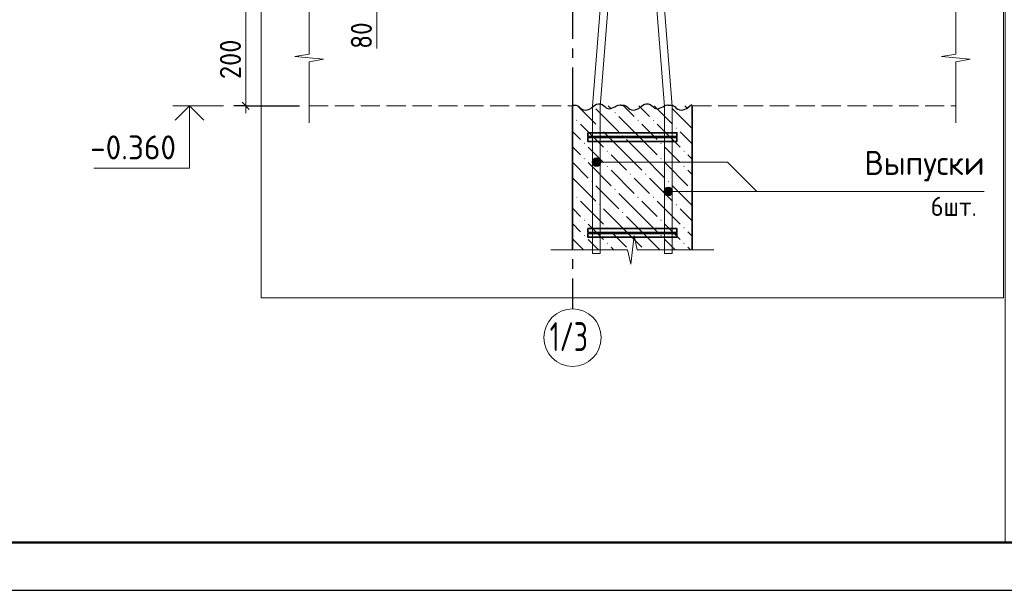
# Model space of a CAD drawing. Header units: millimetres. Extents: x 0 to 42000, y 0 to 29700.
# Tile 5 of 17: x 12714 to 22992, y 0 to 5950. Entities that reach past the tile are written whole.
import ezdxf

# ---------------------------------------------------------------- set-up
doc = ezdxf.new("R2010")
doc.units = ezdxf.units.MM
doc.linetypes.add('______2', pattern=[270, 200, -70])
doc.linetypes.add('______5', pattern=[1100, 800, -100, 100, -100])
for name, color, linetype, lineweight in [('S1 Продольная арматура', 52, 'Continuous', 25), ('Standard', 7, 'Continuous', 25), ('ЖБ Перекрытие верхний уровень', 7, 'Continuous', 18), ('Затяжка', 52, 'Continuous', 25), ('Оси', 7, '______5', 13), ('Позиционная метка диаметр_ шаг', 7, 'Continuous', 13), ('Позиционная метка линия выноска', 7, 'Continuous', 13), ('Примечания', 7, 'Continuous', 13), ('Размерная линия_ общее', 7, 'Continuous', 13), ('Хомут', 52, 'Continuous', 25)]:
    doc.layers.add(name, color=color, linetype=linetype, lineweight=lineweight)
doc.layers.add('ЖБ Пилон', color=7, linetype='______2', lineweight=13, true_color=0xa0a0a0)
doc.styles.add('ISOCPEUR', font='txt')

msp = doc.modelspace()

# ---------------------------------------------------------------- hatches: boundary and pattern name
at = {"layer": 'ЖБ Пилон', "linetype": 'Continuous', "lineweight": 18, "transparency": 33554687}
for points in [[(18923, 4979), (18930, 4986), (18936, 4979), (18930, 4973)], [(19723, 4979), (19730, 4986), (19735, 4981), (19735, 4978), (19730, 4973)], [(18523, 4899), (18530, 4906), (18536, 4899), (18530, 4893)], [(19163, 4899), (19170, 4906), (19176, 4899), (19170, 4893)], [(19323, 4899), (19330, 4906), (19336, 4899), (19330, 4893)], [(18763, 4819), (18770, 4826), (18776, 4819), (18770, 4813)], [(19003, 4739), (19010, 4746), (19016, 4739), (19010, 4733)], [(19563, 4819), (19570, 4826), (19576, 4819), (19570, 4813)], [(18603, 4659), (18610, 4666), (18616, 4659), (18610, 4653)], [(19403, 4659), (19410, 4666), (19416, 4659), (19410, 4653)], [(18843, 4579), (18850, 4586), (18856, 4579), (18850, 4573)], [(19643, 4579), (19650, 4586), (19656, 4579), (19650, 4573)], [(18603, 4499), (18610, 4506), (18616, 4499), (18610, 4493)], [(18843, 4419), (18850, 4426), (18856, 4419), (18850, 4413)], [(19403, 4499), (19410, 4506), (19416, 4499), (19410, 4493)], [(19643, 4419), (19650, 4426), (19656, 4419), (19650, 4413)], [(19083, 4339), (19090, 4346), (19096, 4339), (19090, 4333)], [(19243, 4339), (19250, 4346), (19256, 4339), (19250, 4333)], [(18683, 4259), (18690, 4266), (18696, 4259), (18690, 4253)], [(19483, 4259), (19490, 4266), (19496, 4259), (19490, 4253)], [(18923, 4179), (18930, 4186), (18936, 4179), (18930, 4173)], [(19723, 4179), (19730, 4186), (19735, 4181), (19735, 4178), (19730, 4173)], [(18523, 4099), (18530, 4106), (18536, 4099), (18530, 4093)], [(18763, 4019), (18770, 4026), (18776, 4019), (18770, 4013)], [(19163, 4099), (19170, 4106), (19176, 4099), (19170, 4093)], [(19323, 4099), (19330, 4106), (19336, 4099), (19330, 4093)], [(19563, 4019), (19570, 4026), (19576, 4019), (19570, 4013)], [(19003, 3939), (19010, 3946), (19016, 3939), (19010, 3933)], [(18603, 3859), (18610, 3866), (18616, 3859), (18610, 3853)], [(19403, 3859), (19410, 3866), (19416, 3859), (19410, 3853)], [(18603, 3699), (18610, 3706), (18616, 3699), (18610, 3693)], [(18843, 3779), (18850, 3786), (18856, 3779), (18850, 3773)], [(19403, 3699), (19410, 3706), (19416, 3699), (19410, 3693)], [(19643, 3779), (19650, 3786), (19656, 3779), (19650, 3773)], [(18843, 3619), (18850, 3626), (18856, 3619), (18850, 3613)], [(19643, 3619), (19650, 3626), (19656, 3619), (19650, 3613)]]:
    msp.add_hatch(color=7, dxfattribs=at).paths.add_polyline_path(points, flags=16)
at = {"layer": 'Позиционная метка линия выноска', "linetype": 'Continuous', "lineweight": 13, "transparency": 33554687}
for points in [[(18696, 4441), (18696, 4486), (18690, 4463)], [(18696, 4486), (18712, 4424), (18712, 4502)], [(18696, 4486), (18696, 4441), (18712, 4424)], [(18712, 4502), (18735, 4418), (18735, 4508)], [(18712, 4502), (18712, 4424), (18735, 4418)], [(18735, 4508), (18735, 4418), (18757, 4424)], [(18735, 4508), (18757, 4424), (18757, 4502)], [(18757, 4502), (18757, 4424), (18773, 4441)], [(18757, 4502), (18773, 4441), (18773, 4486)], [(18773, 4486), (18773, 4441), (18780, 4463)], [(19446, 4135), (19446, 4180), (19440, 4158)], [(19446, 4180), (19462, 4119), (19462, 4196)], [(19446, 4180), (19446, 4135), (19462, 4119)], [(19462, 4196), (19485, 4113), (19485, 4203)], [(19462, 4196), (19462, 4119), (19485, 4113)], [(19485, 4203), (19485, 4113), (19507, 4119)], [(19485, 4203), (19507, 4119), (19507, 4196)], [(19507, 4196), (19507, 4119), (19523, 4135)], [(19507, 4196), (19523, 4135), (19523, 4180)], [(19523, 4180), (19523, 4135), (19530, 4158)]]:
    msp.add_hatch(color=7, dxfattribs=at).paths.add_polyline_path(points)

# ---------------------------------------------------------------- linework, layer by layer
at = {"layer": 'S1 Продольная арматура', "color": 7, "linetype": 'Continuous', "lineweight": 18, "transparency": 33554687}
for points in [[(18695, 3511), (18695, 5047), (18775, 6059), (18775, 12701), (18855, 12701), (18855, 6056), (18775, 5044), (18775, 3511), (18695, 3511)], [(18695, 3511), (18695, 5047), (18775, 6059), (18775, 12701), (18855, 12701), (18855, 6056), (18775, 5044), (18775, 3511), (18695, 3511)], [(18695, 3511), (18695, 5047), (18775, 6059), (18775, 12701), (18855, 12701), (18855, 6056), (18775, 5044), (18775, 3511), (18695, 3511)], [(18695, 3511), (18695, 5047), (18775, 6059), (18775, 12701), (18855, 12701), (18855, 6056), (18775, 5044), (18775, 3511), (18695, 3511)], [(18695, 3511), (18695, 5047), (18775, 6059), (18775, 12701), (18855, 12701), (18855, 6056), (18775, 5044), (18775, 3511), (18695, 3511)], [(18695, 3511), (18695, 5047), (18775, 6059), (18775, 12701), (18855, 12701), (18855, 6056), (18775, 5044), (18775, 3511), (18695, 3511)], [(19445, 3511), (19445, 5044), (19365, 6056), (19365, 12701), (19445, 12701), (19445, 6059), (19525, 5047), (19525, 3511), (19445, 3511)], [(19445, 3511), (19445, 5044), (19365, 6056), (19365, 12701), (19445, 12701), (19445, 6059), (19525, 5047), (19525, 3511), (19445, 3511)], [(19445, 3511), (19445, 5044), (19365, 6056), (19365, 12701), (19445, 12701), (19445, 6059), (19525, 5047), (19525, 3511), (19445, 3511)], [(19445, 3511), (19445, 5044), (19365, 6056), (19365, 12701), (19445, 12701), (19445, 6059), (19525, 5047), (19525, 3511), (19445, 3511)], [(19445, 3511), (19445, 5044), (19365, 6056), (19365, 12701), (19445, 12701), (19445, 6059), (19525, 5047), (19525, 3511), (19445, 3511)], [(19445, 3511), (19445, 5044), (19365, 6056), (19365, 12701), (19445, 12701), (19445, 6059), (19525, 5047), (19525, 3511), (19445, 3511)]]:
    msp.add_lwpolyline(points, dxfattribs=at)
at = {"layer": 'Standard', "color": 7, "linetype": 'Continuous', "lineweight": 13, "transparency": 33554687}
msp.add_line((14843, 5051), (14313, 5051), dxfattribs=at)
at = {"layer": 'Standard', "color": 7, "linetype": 'Continuous', "lineweight": 25, "transparency": 33554687}
msp.add_lwpolyline([(0, 0), (42000, 0), (42000, 29700), (0, 29700), (0, 0)], close=True, dxfattribs=at)
at = {"layer": 'Standard', "color": 7, "linetype": 'Continuous', "lineweight": 50, "transparency": 33554687}
msp.add_lwpolyline([(2000, 29200), (41500, 29200), (41500, 500), (2000, 500), (2000, 29200)], close=True, dxfattribs=at)
at = {"layer": 'Standard', "color": 7, "linetype": 'Continuous', "lineweight": 13, "transparency": 33554687}
for points in [[(23000, 29200), (2000, 29200), (2000, 500), (23000, 500), (23000, 29200)], [(14488, 5051), (14488, 4401), (13488, 4401)]]:
    msp.add_lwpolyline(points, dxfattribs=at)
at = {"layer": 'Standard', "color": 254, "linetype": 'Continuous', "lineweight": 18, "true_color": 0xc4c4ff, "transparency": 33554687}
msp.add_lwpolyline([(15235, 3051), (22985, 3051), (22985, 26756), (15235, 26756), (15235, 3051)], dxfattribs=at)
at = {"layer": 'Standard', "color": 7, "linetype": 'Continuous', "lineweight": 35, "transparency": 33554687}
msp.add_lwpolyline([(14636, 4903), (14488, 5051), (14339, 4903)], dxfattribs=at)
at = {"layer": 'ЖБ Перекрытие верхний уровень', "color": 7, "linetype": '______2', "lineweight": 18, "transparency": 33554687}
for p, q in [((15735, 5051), (18485, 5051)), ((19735, 5051), (22485, 5051))]:
    msp.add_line(p, q, dxfattribs=at)
at = {"layer": 'ЖБ Пилон', "color": 7, "linetype": 'Continuous', "lineweight": 35, "transparency": 33554687}
for p, q in [((18485, 5051), (18485, 3551)), ((19735, 3551), (19735, 5051))]:
    msp.add_line(p, q, dxfattribs=at)
at = {"layer": 'ЖБ Пилон', "color": 9, "linetype": 'Continuous', "lineweight": 18, "true_color": 0xc7c7c7, "transparency": 33554687}
for p, q in [((18538, 5051), (18730, 4859)), ((18858, 5051), (18890, 5019)), ((19018, 5051), (19130, 4939)), ((19210, 5019), (19178, 5051)), ((19338, 5051), (19530, 4859)), ((19658, 5051), (19690, 5019)), ((18490, 4939), (18485, 4944)), ((18730, 5019), (18970, 4779)), ((19210, 4699), (18970, 4939)), ((19290, 4939), (19210, 5019)), ((19530, 5019), (19735, 4814)), ((18570, 4859), (18810, 4619)), ((19210, 4859), (19370, 4699)), ((19370, 4859), (19610, 4619)), ((18485, 4784), (18570, 4699)), ((19050, 4539), (18810, 4779)), ((19735, 4654), (19610, 4779)), ((19050, 4699), (19210, 4539)), ((19210, 4699), (19370, 4539)), ((18485, 4624), (18570, 4539)), ((18730, 4539), (18650, 4619)), ((18810, 4459), (18730, 4539)), ((18890, 4539), (19050, 4379)), ((19050, 4539), (19210, 4379)), ((19210, 4539), (19450, 4299)), ((19530, 4539), (19450, 4619)), ((19610, 4459), (19530, 4539)), ((19690, 4539), (19735, 4494)), ((18485, 4464), (18650, 4299)), ((18650, 4459), (18890, 4219)), ((19450, 4459), (19690, 4219)), ((18890, 4379), (19130, 4139)), ((19690, 4379), (19735, 4334)), ((18490, 4299), (18730, 4059)), ((18730, 4219), (18970, 3979)), ((19210, 4219), (19130, 4299)), ((19290, 4139), (19210, 4219)), ((19290, 4299), (19530, 4059)), ((19530, 4219), (19735, 4014)), ((18490, 4139), (18485, 4144)), ((19210, 3899), (18970, 4139)), ((18570, 4059), (18810, 3819)), ((19210, 4059), (19370, 3899)), ((19370, 4059), (19610, 3819)), ((18485, 3984), (18570, 3899)), ((19050, 3739), (18810, 3979)), ((19735, 3854), (19610, 3979)), ((18485, 3824), (18570, 3739)), ((18730, 3739), (18650, 3819)), ((19050, 3899), (19210, 3739)), ((19210, 3899), (19370, 3739)), ((19530, 3739), (19450, 3819)), ((18810, 3659), (18730, 3739)), ((18890, 3739), (19050, 3579)), ((19050, 3739), (19210, 3579)), ((19210, 3739), (19398, 3551)), ((19610, 3659), (19530, 3739)), ((19690, 3739), (19735, 3694)), ((18485, 3664), (18598, 3551)), ((18650, 3659), (18758, 3551)), ((19450, 3659), (19558, 3551)), ((18890, 3579), (18918, 3551)), ((19690, 3579), (19718, 3551))]:
    msp.add_line(p, q, dxfattribs=at)
at = {"layer": 'Затяжка', "color": 7, "linetype": 'Continuous', "lineweight": 35, "transparency": 33554687}
for points in [[(18645, 4721), (19575, 4721), (19575, 4681), (18645, 4681), (18645, 4721)], [(18645, 4721), (19575, 4721), (19575, 4681), (18645, 4681), (18645, 4721)], [(18645, 3721), (19575, 3721), (19575, 3681), (18645, 3681), (18645, 3721)], [(18645, 3721), (19575, 3721), (19575, 3681), (18645, 3681), (18645, 3721)]]:
    msp.add_lwpolyline(points, dxfattribs=at)
at = {"layer": 'Оси', "color": 8, "linetype": '______5', "lineweight": -3, "transparency": 33554687}
msp.add_line((18485, 6551), (18485, 2935), dxfattribs=at)
at = {"layer": 'Оси', "color": 7, "linetype": 'Continuous', "lineweight": 13, "transparency": 33554687}
msp.add_circle((18485, 2635), 300, dxfattribs=at)
at = {"layer": 'Позиционная метка линия выноска', "color": 7, "linetype": 'Continuous', "lineweight": 13, "transparency": 33554687}
for p, q in [((18690, 4463), (18690, 4463)), ((18735, 4508), (18735, 4508)), ((18780, 4463), (18780, 4463)), ((18735, 4418), (18735, 4418)), ((19440, 4158), (19440, 4158)), ((19485, 4203), (19485, 4203)), ((19485, 4113), (19485, 4113)), ((19530, 4158), (19530, 4158))]:
    msp.add_line(p, q, dxfattribs=at)
for points in [[(18735, 4463), (20103, 4463), (20409, 4158)], [(19485, 4158), (20150, 4158), (22782, 4158)]]:
    msp.add_lwpolyline(points, dxfattribs=at)
for centre in [(18735, 4463), (19485, 4158)]:
    msp.add_circle(centre, 45, dxfattribs=at)
at = {"layer": 'Примечания', "color": 7, "linetype": 'Continuous', "lineweight": 13, "transparency": 33554687}
for p, q in [((15735, 6226), (15735, 5592)), ((22485, 6226), (22485, 5592)), ((16441, 6051), (16441, 5651)), ((15735, 5592), (15585, 5565)), ((15585, 5565), (15885, 5538)), ((22485, 5592), (22335, 5565)), ((22335, 5565), (22635, 5538)), ((15885, 5538), (15735, 5511)), ((15735, 5511), (15735, 4876)), ((22635, 5538), (22485, 5511)), ((22485, 5511), (22485, 4876)), ((15735, 4876), (15735, 4876)), ((22485, 4876), (22485, 4876)), ((19093, 3401), (19127, 3701)), ((19127, 3701), (19161, 3551)), ((18260, 3551), (19059, 3551)), ((19059, 3551), (19093, 3401)), ((19161, 3551), (19960, 3551)), ((19960, 3551), (19960, 3551))]:
    msp.add_line(p, q, dxfattribs=at)
at = {"layer": 'Примечания', "color": 7, "linetype": 'Continuous', "lineweight": 25, "transparency": 33554687}
for points in [[(18485, 5060), (18503, 5060), (18523, 5057), (18541, 5051), (18556, 5040), (18568, 5027), (18583, 5016), (18601, 5009), (18621, 5006), (18640, 5010), (18658, 5017), (18676, 5025), (18691, 5036), (18705, 5047), (18719, 5059), (18736, 5068), (18755, 5072), (18775, 5072), (18794, 5066), (18809, 5056), (18822, 5043), (18836, 5032), (18853, 5023), (18873, 5021), (18892, 5026), (18910, 5034), (18927, 5042), (18944, 5051), (18961, 5059), (18981, 5062), (18985, 5063)], [(18985, 5060), (19003, 5060), (19023, 5057), (19041, 5051), (19056, 5040), (19068, 5027), (19083, 5016), (19101, 5009), (19121, 5006), (19140, 5010), (19158, 5017), (19176, 5025), (19191, 5036), (19205, 5047), (19219, 5059), (19236, 5068), (19255, 5072), (19275, 5072), (19294, 5066), (19309, 5056), (19322, 5043), (19336, 5032), (19353, 5023), (19373, 5021), (19392, 5026), (19410, 5034), (19427, 5042), (19444, 5051), (19461, 5059), (19481, 5062), (19485, 5063)], [(19485, 5060), (19503, 5060), (19523, 5057), (19541, 5051), (19556, 5040), (19568, 5027), (19583, 5016), (19601, 5009), (19621, 5006), (19640, 5010), (19658, 5017), (19676, 5025), (19691, 5036), (19705, 5047), (19719, 5059), (19735, 5067)]]:
    msp.add_lwpolyline(points, dxfattribs=at)
at = {"layer": 'Размерная линия_ общее', "color": 7, "linetype": 'Continuous', "lineweight": 13, "transparency": 33554687}
for p, q in [((15074, 6051), (15074, 5051)), ((15074, 5051), (15074, 4976))]:
    msp.add_line(p, q, dxfattribs=at)
at = {"layer": 'Размерная линия_ общее', "color": 253, "linetype": 'Continuous', "lineweight": -3, "true_color": 0xa0a0a0, "transparency": 33554687}
for q in [(14949, 5051), (15199, 5051), (15635, 5051)]:
    msp.add_line((15074, 5051), q, dxfattribs=at)
at = {"layer": 'Размерная линия_ общее', "color": 7, "linetype": 'Continuous', "lineweight": 25, "transparency": 33554687}
msp.add_line((15036, 5089), (15111, 5014), dxfattribs=at)
at = {"layer": 'Хомут', "color": 7, "linetype": 'Continuous', "lineweight": 35, "transparency": 33554687}
for points in [[(18645, 4771), (19575, 4771), (19575, 4731), (18645, 4731), (18645, 4771)], [(18645, 4771), (19575, 4771), (19575, 4731), (18645, 4731), (18645, 4771)], [(18645, 3771), (19575, 3771), (19575, 3731), (18645, 3731), (18645, 3771)], [(18645, 3771), (19575, 3771), (19575, 3731), (18645, 3731), (18645, 3771)]]:
    msp.add_lwpolyline(points, dxfattribs=at)

# ---------------------------------------------------------------- texts
at = {"layer": 'Standard', "color": 7, "linetype": 'Continuous', "lineweight": 25, "transparency": 33554687, "insert": (13450, 4493), "char_height": 250, "width": 1067.86, "attachment_point": 7, "style": 'ISOCPEUR'}
msp.add_mtext('\\W0.95;-0.360', dxfattribs=at)
at = {"layer": 'Оси', "color": 7, "linetype": 'Continuous', "lineweight": 25, "transparency": 33554687, "insert": (18247, 2495), "char_height": 300, "width": 577.92, "attachment_point": 7, "style": 'ISOCPEUR'}
msp.add_mtext('\\W0.69;1/3', dxfattribs=at)
at = {"layer": 'Позиционная метка диаметр_ шаг', "color": 7, "linetype": 'Continuous', "lineweight": 25, "transparency": 33554687, "attachment_point": 7, "style": 'ISOCPEUR'}
for s, insert, char_height, width in [('\\W0.96;Выпуски', (21532, 4263), 250, 1369.44), ('\\W0.93;6шт.', (22224, 3903), 200, 653.02)]:
    msp.add_mtext(s, dxfattribs=dict(at, insert=insert, char_height=char_height, width=width))
at = {"layer": 'Размерная линия_ общее', "color": 7, "linetype": 'Continuous', "lineweight": 25, "transparency": 33554687, "char_height": 220, "attachment_point": 7, "rotation": 90, "style": 'ISOCPEUR'}
for s, insert, width in [('\\W0.87;80', (16391, 5646), 403.93), ('\\W0.91;200', (15024, 5331), 561.99)]:
    msp.add_mtext(s, dxfattribs=dict(at, insert=insert, width=width))

doc.saveas('drawing.dxf')
